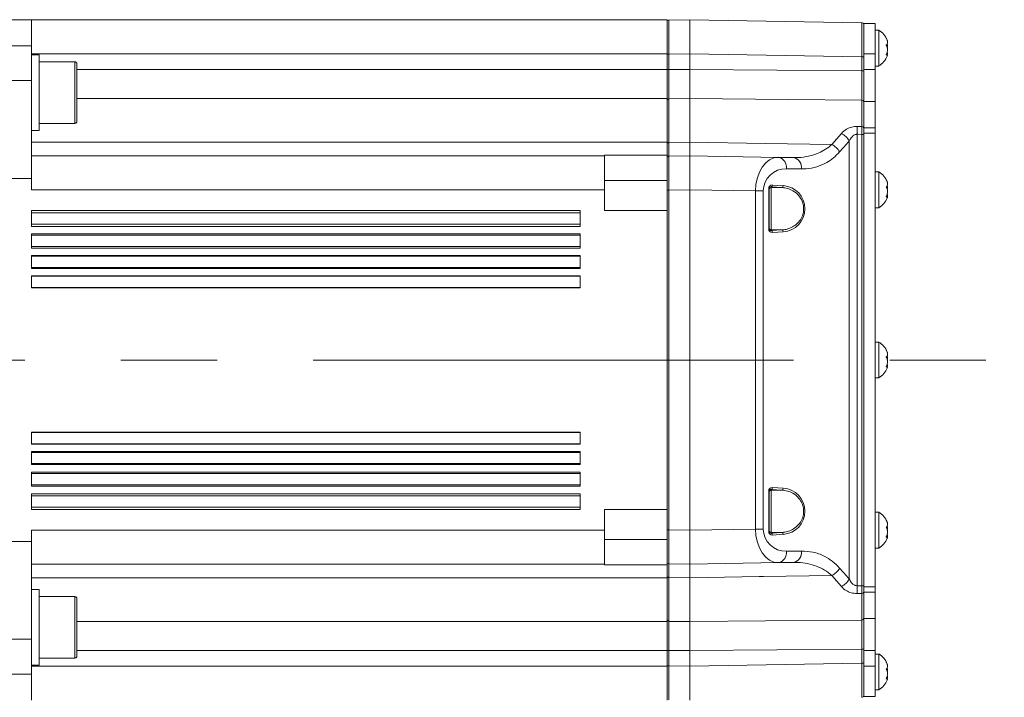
# Model space of a CAD drawing. Header units: millimetres. Extents: x 0 to 8410, y 0 to 5940.
# Tile 124 of 179: x 5531 to 5791, y 3089 to 3268. Entities that reach past the tile are written whole.
import ezdxf

# ---------------------------------------------------------------- set-up
doc = ezdxf.new("R2010")
doc.units = ezdxf.units.MM
doc.header["$LTSCALE"] = 10
doc.linetypes.add('CENTERX2', pattern=[20.32, 12.7, -2.54, 2.54, -2.54])

msp = doc.modelspace()

# ---------------------------------------------------------------- linework, layer by layer
at = {"color": 7, "linetype": 'Continuous', "lineweight": 0}
for p, q in [((5533.7, 3267.87), (5515.2, 3267.87)), ((5533.7, 3267.87), (5533.7, 3260.94)), ((5701.7, 3267.87), (5533.7, 3267.87)), ((5701.7, 3258.87), (5701.7, 3267.87)), ((5702.2, 3267.77), (5707.7, 3267.87)), ((5707.7, 3258.87), (5707.7, 3267.87)), ((5707.7, 3267.87), (5753.21, 3267.08)), ((5753.7, 3266.87), (5756.7, 3266.87)), ((5753.7, 3258.87), (5753.7, 3266.87)), ((5756.7, 3258.87), (5756.7, 3266.87)), ((5757.7, 3265.12), (5756.7, 3265.12)), ((5757.7, 3255.82), (5757.7, 3265.12)), ((5533.7, 3260.94), (5533.7, 3251.75)), ((5535.7, 3258.58), (5533.7, 3258.58)), ((5535.7, 3248.58), (5535.7, 3258.58)), ((5701.7, 3254.71), (5701.7, 3258.87)), ((5707.7, 3258.87), (5707.7, 3254.71)), ((5753.7, 3254.71), (5753.7, 3258.87)), ((5756.7, 3254.71), (5756.7, 3258.87)), ((5759.88, 3258.59), (5759.65, 3258.59)), ((5545.2, 3256.72), (5535.7, 3256.72)), ((5545.7, 3256.22), (5545.7, 3246.95)), ((5757.7, 3255.62), (5757.7, 3255.82)), ((5701.7, 3247.02), (5701.7, 3254.71)), ((5753.7, 3246.26), (5753.7, 3254.71)), ((5756.7, 3255.62), (5757.7, 3255.62)), ((5756.7, 3246.26), (5756.7, 3254.71)), ((5533.7, 3251.75), (5533.7, 3225.87)), ((5535.7, 3238.58), (5535.7, 3248.58)), ((5545.7, 3246.95), (5545.7, 3240.95)), ((5701.7, 3235.47), (5701.7, 3247.02)), ((5707.7, 3247.03), (5707.7, 3235.47)), ((5753.7, 3239.25), (5753.7, 3246.26)), ((5756.7, 3239.25), (5756.7, 3246.26)), ((5535.7, 3240.45), (5545.2, 3240.45)), ((5533.7, 3238.58), (5535.7, 3238.58)), ((5753.7, 3237.87), (5753.7, 3239.25)), ((5753.7, 3117.87), (5753.7, 3237.87)), ((5756.7, 3237.87), (5756.7, 3239.25)), ((5756.7, 3117.87), (5756.7, 3237.87)), ((5701.7, 3232.04), (5701.7, 3235.47)), ((5685.2, 3231.87), (5533.7, 3231.87)), ((5685.2, 3232.04), (5701.7, 3232.04)), ((5685.2, 3231.87), (5685.2, 3232.04)), ((5685.2, 3222.87), (5685.2, 3231.87)), ((5701.7, 3231.28), (5701.7, 3232.04)), ((5701.7, 3231.28), (5701.7, 3231.69)), ((5701.7, 3222.78), (5701.7, 3231.28)), ((5702.2, 3231.77), (5707.7, 3231.87)), ((5707.7, 3222.87), (5707.7, 3231.87)), ((5707.7, 3231.87), (5731.17, 3231.46)), ((5731.17, 3231.46), (5735.15, 3231.39)), ((5757.7, 3227.62), (5756.7, 3227.62)), ((5757.7, 3218.32), (5757.7, 3227.62)), ((5533.7, 3225.87), (5515.2, 3225.87)), ((5533.7, 3225.87), (5533.7, 3222.87)), ((5685.2, 3217.37), (5685.2, 3222.87)), ((5701.7, 3217.37), (5701.7, 3222.78)), ((5707.7, 3222.87), (5707.7, 3132.87)), ((5728.7, 3223.23), (5728.7, 3212.51)), ((5732.07, 3223.48), (5729.2, 3223.66)), ((5759.88, 3221.09), (5759.65, 3221.09)), ((5678.7, 3217.37), (5533.7, 3217.37)), ((5533.7, 3217.37), (5533.7, 3213.22)), ((5678.7, 3217.37), (5678.7, 3213.22)), ((5701.7, 3217.37), (5685.2, 3217.37)), ((5701.7, 3138.37), (5701.7, 3217.37)), ((5756.7, 3218.12), (5757.7, 3218.12)), ((5757.7, 3218.12), (5757.7, 3218.32)), ((5678.7, 3213.22), (5533.7, 3213.22)), ((5678.7, 3211.22), (5533.7, 3211.22)), ((5533.7, 3211.22), (5533.7, 3207.49)), ((5678.7, 3211.22), (5678.7, 3207.49)), ((5678.7, 3207.49), (5533.7, 3207.49)), ((5678.7, 3205.49), (5533.7, 3205.49)), ((5533.7, 3205.49), (5533.7, 3202.09)), ((5678.7, 3205.49), (5678.7, 3202.09)), ((5678.7, 3202.09), (5533.7, 3202.09)), ((5678.7, 3200.09), (5533.7, 3200.09)), ((5533.7, 3200.09), (5533.7, 3196.93)), ((5678.7, 3200.09), (5678.7, 3196.93)), ((5678.7, 3196.93), (5533.7, 3196.93)), ((5757.7, 3182.62), (5756.7, 3182.62)), ((5757.7, 3173.32), (5757.7, 3182.62)), ((5759.88, 3176.09), (5759.65, 3176.09)), ((5756.7, 3173.12), (5757.7, 3173.12)), ((5757.7, 3173.12), (5757.7, 3173.32)), ((5533.7, 3158.81), (5533.7, 3155.65)), ((5678.7, 3158.81), (5533.7, 3158.81)), ((5678.7, 3158.81), (5678.7, 3155.65)), ((5678.7, 3155.65), (5533.7, 3155.65)), ((5533.7, 3153.65), (5533.7, 3150.25)), ((5678.7, 3153.65), (5533.7, 3153.65)), ((5678.7, 3153.65), (5678.7, 3150.25)), ((5678.7, 3150.25), (5533.7, 3150.25)), ((5533.7, 3148.25), (5533.7, 3144.52)), ((5678.7, 3148.25), (5533.7, 3148.25)), ((5678.7, 3148.25), (5678.7, 3144.52)), ((5678.7, 3144.52), (5533.7, 3144.52)), ((5533.7, 3142.52), (5533.7, 3138.37)), ((5678.7, 3142.52), (5533.7, 3142.52)), ((5678.7, 3142.52), (5678.7, 3138.37)), ((5728.7, 3143.23), (5728.7, 3132.51)), ((5678.7, 3138.37), (5533.7, 3138.37)), ((5685.2, 3138.37), (5701.7, 3138.37)), ((5685.2, 3132.87), (5685.2, 3138.37)), ((5701.7, 3132.97), (5701.7, 3138.37)), ((5757.7, 3137.62), (5756.7, 3137.62)), ((5757.7, 3128.32), (5757.7, 3137.62)), ((5533.7, 3132.87), (5533.7, 3129.87)), ((5685.2, 3132.87), (5685.2, 3123.87)), ((5701.7, 3124.47), (5701.7, 3132.97)), ((5707.7, 3123.87), (5707.7, 3132.87)), ((5759.88, 3131.09), (5759.65, 3131.09)), ((5533.7, 3129.87), (5515.2, 3129.87)), ((5533.7, 3129.87), (5533.7, 3104)), ((5757.7, 3128.12), (5757.7, 3128.32)), ((5756.7, 3128.12), (5757.7, 3128.12)), ((5685.2, 3123.87), (5533.7, 3123.87)), ((5685.2, 3123.7), (5685.2, 3123.87)), ((5701.7, 3123.7), (5685.2, 3123.7)), ((5701.7, 3123.7), (5701.7, 3124.47)), ((5701.7, 3120.27), (5701.7, 3123.7)), ((5707.7, 3123.87), (5702.2, 3123.97)), ((5731.17, 3124.28), (5707.7, 3123.87)), ((5735.15, 3124.35), (5731.17, 3124.28)), ((5701.7, 3108.72), (5701.7, 3120.27)), ((5707.7, 3120.27), (5707.7, 3108.72)), ((5535.7, 3117.16), (5533.7, 3117.16)), ((5535.7, 3097.16), (5535.7, 3117.16)), ((5545.2, 3115.3), (5535.7, 3115.3)), ((5753.7, 3116.49), (5753.7, 3117.87)), ((5753.7, 3109.49), (5753.7, 3116.49)), ((5756.7, 3116.49), (5756.7, 3117.87)), ((5756.7, 3109.49), (5756.7, 3116.49)), ((5545.7, 3114.8), (5545.7, 3099.53)), ((5701.7, 3101.03), (5701.7, 3108.72)), ((5753.7, 3101.03), (5753.7, 3109.49)), ((5756.7, 3101.03), (5756.7, 3109.49)), ((5533.7, 3104), (5533.7, 3094.8)), ((5701.7, 3096.87), (5701.7, 3101.03)), ((5707.7, 3101.03), (5707.7, 3096.87)), ((5753.7, 3096.87), (5753.7, 3101.03)), ((5756.7, 3096.87), (5756.7, 3101.03)), ((5757.7, 3100.12), (5756.7, 3100.12)), ((5757.7, 3090.82), (5757.7, 3100.12)), ((5533.7, 3097.16), (5535.7, 3097.16)), ((5535.7, 3099.03), (5545.2, 3099.03)), ((5533.7, 3094.8), (5533.7, 3087.87)), ((5701.7, 3087.87), (5701.7, 3096.87)), ((5707.7, 3096.87), (5707.7, 3087.87)), ((5753.7, 3088.87), (5753.7, 3096.87)), ((5756.7, 3088.87), (5756.7, 3096.87)), ((5759.88, 3093.59), (5759.65, 3093.59)), ((5756.7, 3090.62), (5757.7, 3090.62)), ((5757.7, 3090.62), (5757.7, 3090.82)), ((5753.7, 3088.87), (5756.7, 3088.87))]:
    msp.add_line(p, q, dxfattribs=at)
at = {"color": 8, "linetype": 'Continuous', "lineweight": 0}
for p, q in [((5533.7, 3260.94), (5515.2, 3260.94)), ((5701.7, 3258.87), (5533.7, 3258.87)), ((5701.7, 3258.78), (5702.2, 3258.78)), ((5707.7, 3258.87), (5702.2, 3258.78)), ((5702.2, 3258.78), (5702.2, 3254.66)), ((5753.21, 3258.08), (5707.7, 3258.87)), ((5753.7, 3258.87), (5756.7, 3258.87)), ((5545.2, 3246.84), (5545.2, 3256.72)), ((5753.21, 3254.33), (5753.21, 3258.08)), ((5753.7, 3258.08), (5753.21, 3258.08)), ((5545.7, 3254.71), (5701.7, 3254.71)), ((5701.7, 3254.66), (5702.2, 3254.66)), ((5753.7, 3254.33), (5753.21, 3254.33)), ((5753.7, 3254.71), (5756.7, 3254.71)), ((5533.7, 3251.75), (5515.2, 3251.75)), ((5545.2, 3240.45), (5545.2, 3246.84)), ((5701.7, 3247.02), (5545.7, 3247.02)), ((5707.7, 3247.03), (5702.2, 3246.98)), ((5702.2, 3246.98), (5702.2, 3235.38)), ((5753.21, 3239.63), (5753.21, 3246.63)), ((5753.7, 3246.26), (5756.7, 3246.26)), ((5745.25, 3234.84), (5747.78, 3237.8)), ((5751.92, 3239.64), (5753.21, 3239.63)), ((5753.7, 3239.25), (5756.7, 3239.25)), ((5753.7, 3237.87), (5756.7, 3237.87)), ((5533.7, 3235.47), (5701.7, 3235.47)), ((5702.2, 3235.38), (5707.7, 3235.47)), ((5749.85, 3119.96), (5749.85, 3235.78)), ((5751.92, 3237.56), (5751.92, 3118.18)), ((5753.7, 3237.55), (5753.21, 3237.55)), ((5753.21, 3118.19), (5753.21, 3237.55)), ((5737.22, 3228.39), (5733.24, 3228.46)), ((5701.7, 3225.37), (5685.2, 3225.37)), ((5685.2, 3222.87), (5533.7, 3222.87)), ((5702.2, 3222.78), (5701.7, 3222.78)), ((5707.7, 3222.87), (5702.2, 3222.78)), ((5702.2, 3222.78), (5702.2, 3132.97)), ((5725.07, 3222.57), (5707.7, 3222.87)), ((5725.07, 3133.17), (5725.07, 3222.57)), ((5725.07, 3222.57), (5727.13, 3222.57)), ((5727.13, 3222.57), (5727.13, 3133.17)), ((5728.56, 3212.51), (5728.56, 3223.23)), ((5728.7, 3223.23), (5728.56, 3223.23)), ((5729.2, 3223.66), (5729.2, 3223.43)), ((5729.2, 3223.43), (5732.07, 3223.48)), ((5729.2, 3223.43), (5729.2, 3212.32)), ((5729.54, 3224.15), (5732.41, 3223.97)), ((5678.7, 3216.79), (5533.7, 3216.79)), ((5678.7, 3213.8), (5533.7, 3213.8)), ((5728.7, 3212.51), (5728.56, 3212.51)), ((5729.2, 3212.32), (5729.2, 3212.09)), ((5729.2, 3212.32), (5732.07, 3212.27)), ((5729.2, 3212.09), (5732.07, 3212.27)), ((5732.41, 3211.77), (5729.54, 3211.59)), ((5678.7, 3210.85), (5533.7, 3210.85)), ((5678.7, 3207.86), (5533.7, 3207.86)), ((5678.7, 3205.29), (5533.7, 3205.29)), ((5678.7, 3202.3), (5533.7, 3202.3)), ((5678.7, 3200), (5533.7, 3200)), ((5678.7, 3197.01), (5533.7, 3197.01)), ((5678.7, 3158.73), (5533.7, 3158.73)), ((5678.7, 3155.74), (5533.7, 3155.74)), ((5678.7, 3153.44), (5533.7, 3153.44)), ((5678.7, 3150.46), (5533.7, 3150.46)), ((5678.7, 3147.88), (5533.7, 3147.88)), ((5678.7, 3144.89), (5533.7, 3144.89)), ((5729.54, 3144.15), (5732.41, 3143.97)), ((5678.7, 3141.94), (5533.7, 3141.94)), ((5728.56, 3132.51), (5728.56, 3143.23)), ((5728.7, 3143.23), (5728.56, 3143.23)), ((5729.2, 3143.66), (5729.2, 3143.43)), ((5732.07, 3143.48), (5729.2, 3143.66)), ((5729.2, 3143.43), (5732.07, 3143.48)), ((5729.2, 3143.43), (5729.2, 3132.32)), ((5678.7, 3138.95), (5533.7, 3138.95)), ((5685.2, 3132.87), (5533.7, 3132.87)), ((5702.2, 3132.97), (5701.7, 3132.97)), ((5702.2, 3132.97), (5707.7, 3132.87)), ((5707.7, 3132.87), (5725.07, 3133.17)), ((5725.07, 3133.17), (5727.13, 3133.17)), ((5728.7, 3132.51), (5728.56, 3132.51)), ((5729.2, 3132.32), (5729.2, 3132.09)), ((5729.2, 3132.32), (5732.07, 3132.27)), ((5729.2, 3132.09), (5732.07, 3132.27)), ((5732.41, 3131.77), (5729.54, 3131.59)), ((5685.2, 3130.37), (5701.7, 3130.37)), ((5733.24, 3127.28), (5737.22, 3127.35)), ((5747.78, 3117.95), (5745.25, 3120.9)), ((5701.7, 3120.27), (5533.7, 3120.27)), ((5707.7, 3120.27), (5702.2, 3120.36)), ((5702.2, 3120.36), (5702.2, 3108.76)), ((5753.7, 3118.19), (5753.21, 3118.19)), ((5545.2, 3099.03), (5545.2, 3115.3)), ((5753.21, 3116.11), (5751.92, 3116.1)), ((5753.21, 3109.11), (5753.21, 3116.11)), ((5753.7, 3117.87), (5756.7, 3117.87)), ((5753.7, 3116.49), (5756.7, 3116.49)), ((5545.7, 3108.72), (5701.7, 3108.72)), ((5702.2, 3108.76), (5707.7, 3108.72)), ((5753.7, 3109.49), (5756.7, 3109.49)), ((5533.7, 3104), (5515.2, 3104)), ((5701.7, 3101.03), (5545.7, 3101.03)), ((5702.2, 3101.08), (5701.7, 3101.08)), ((5702.2, 3101.08), (5702.2, 3096.97)), ((5753.7, 3101.41), (5753.21, 3101.41)), ((5753.21, 3097.66), (5753.21, 3101.41)), ((5753.7, 3101.03), (5756.7, 3101.03)), ((5707.7, 3096.87), (5753.21, 3097.66)), ((5753.7, 3097.66), (5753.21, 3097.66)), ((5533.7, 3094.8), (5515.2, 3094.8)), ((5701.7, 3096.87), (5533.7, 3096.87)), ((5702.2, 3096.97), (5701.7, 3096.97)), ((5702.2, 3096.97), (5707.7, 3096.87)), ((5753.7, 3096.87), (5756.7, 3096.87))]:
    msp.add_line(p, q, dxfattribs=at)
at = {"color": 7, "linetype": 'CENTERX2', "lineweight": 0}
msp.add_line((4998.55, 3177.87), (5790.84, 3177.87), dxfattribs=at)
at = {"color": 8, "linetype": 'Continuous', "lineweight": 0, "flags": 128}
for points in [[(5702.2, 3254.66), (5704.66, 3254.68), (5707.7, 3254.71)], [(5707.7, 3254.71), (5730.75, 3254.52), (5753.21, 3254.33)], [(5753.21, 3246.63), (5733.71, 3246.8), (5707.7, 3247.03)], [(5701.7, 3235.06), (5701.71, 3235.12), (5701.74, 3235.18), (5701.79, 3235.23), (5701.85, 3235.28), (5701.92, 3235.32), (5702.01, 3235.35), (5702.1, 3235.37), (5702.2, 3235.38)], [(5707.7, 3235.47), (5727.7, 3235.13), (5745.25, 3234.84)], [(5753.21, 3237.55), (5752.2, 3237.56), (5751.92, 3237.56)], [(5702.2, 3120.36), (5702.1, 3120.37), (5702.01, 3120.39), (5701.92, 3120.42), (5701.85, 3120.46), (5701.79, 3120.51), (5701.74, 3120.56), (5701.71, 3120.62), (5701.7, 3120.68)], [(5745.25, 3120.9), (5727.15, 3120.6), (5726.03, 3120.58), (5707.7, 3120.27)], [(5751.92, 3118.18), (5752.2, 3118.18), (5753.21, 3118.19)], [(5707.7, 3108.72), (5727.7, 3108.89), (5753.21, 3109.11)], [(5707.7, 3101.03), (5704.66, 3101.06), (5702.2, 3101.08)], [(5753.21, 3101.41), (5730.75, 3101.22), (5707.7, 3101.03)]]:
    msp.add_lwpolyline(points, dxfattribs=at)
at = {"color": 7, "linetype": 'Continuous', "lineweight": 0}
for centre, radius, start, end in [((5702.2, 3267.28), 0.5, 91, 180), ((5753.2, 3266.58), 0.5, 0, 89), ((5754.41, 3260.11), 6, 23.6251, 56.6998), ((5545.2, 3256.22), 0.5, 0, 90), ((5754.41, 3260.64), 6, 303.3002, 336.4624), ((5545.2, 3240.95), 0.5, 270, 0), ((5702.2, 3231.28), 0.5, 91, 180), ((5754.41, 3222.61), 6, 23.6251, 56.6998), ((5754.41, 3223.14), 6, 303.3002, 336.4624), ((5754.41, 3177.61), 6, 23.6251, 56.6998), ((5754.41, 3178.14), 6, 303.3002, 336.4624), ((5754.41, 3132.61), 6, 23.6251, 56.6998), ((5754.41, 3133.14), 6, 303.3002, 336.4624), ((5702.2, 3124.47), 0.5, 180, 269), ((5545.2, 3114.8), 0.5, 0, 90), ((5754.41, 3095.11), 6, 23.6251, 56.6998), ((5545.2, 3099.53), 0.5, 270, 0), ((5754.41, 3095.64), 6, 303.3002, 336.4624), ((5753.2, 3089.17), 0.5, 271, 0)]:
    msp.add_arc(centre, radius, start, end, dxfattribs=at)
at = {"color": 8, "linetype": 'Continuous', "lineweight": 0}
for centre, radius, start, end in [((5702.15, 3246.53), 0.452, 84.3456, 171.717), ((5753.26, 3246.18), 0.452, 8.189, 95.5933), ((5745.43, 3233.31), 5.06, 29.2305, 62.3448), ((5620.73, 3238.6), 131.19, 359.5466, 0.4534), ((5753.27, 3239.19), 0.442, 11.9924, 97.6767), ((5742.87, 3230.19), 5.23, 31.6096, 62.8903), ((5730.6, 3228.86), 2.67, 351.478, 77.7148), ((5734.58, 3228.79), 2.67, 351.4795, 77.7133), ((5729.2, 3222.93), 0.499, 90.9084, 179.9129), ((5729.07, 3224.11), 0.477, 285.8435, 4.7866), ((5731.94, 3223.93), 0.477, 285.8399, 4.7948), ((5729.2, 3212.82), 0.499, 180.0899, 269.0887), ((5729.07, 3211.63), 0.477, 355.2134, 74.1565), ((5731.94, 3211.81), 0.477, 355.2139, 74.145), ((5729.07, 3144.11), 0.477, 285.8436, 4.7896), ((5731.94, 3143.93), 0.477, 285.8512, 4.7899), ((5729.2, 3142.93), 0.499, 90.9044, 179.9135), ((5729.2, 3132.82), 0.499, 180.09, 269.0921), ((5729.07, 3131.63), 0.477, 355.2104, 74.1564), ((5731.94, 3131.81), 0.477, 355.2132, 74.149), ((5730.6, 3126.89), 2.67, 282.2858, 8.5214), ((5734.58, 3126.95), 2.67, 282.2861, 8.5211), ((5742.87, 3125.55), 5.23, 297.1092, 328.3917), ((5745.43, 3122.43), 5.07, 297.6565, 330.7673), ((5620.73, 3117.14), 131.19, 359.5466, 0.4534), ((5753.27, 3116.55), 0.442, 262.3176, 348.0087), ((5702.15, 3109.21), 0.451, 188.2766, 275.6565), ((5753.26, 3109.56), 0.452, 264.3946, 351.8188)]:
    msp.add_arc(centre, radius, start, end, dxfattribs=at)
for centre, major_axis, ratio, start_param, end_param in [((5702.2, 3258.77), (-0.01, 9), 0.000969, 0.000016, 1.570508), ((5753.2, 3258.08), (0.01, 9), 0.000969, 4.712678, 6.283169), ((5812.34, 3177.87), (85.21, 0), 0.999848, 2.394189, 2.438982), ((5702.2, 3222.77), (-0.01, 9), 0.000969, 0.000016, 1.570508), ((5731.12, 3222.46), (-0.04, 9), 0.672728, 6.268629, 7.839121), ((5733.24, 3222.46), (5.64, -2.4), 0.975196, 1.963572, 3.534063), ((5729.56, 3223.15), (-0.707, 0.766), 0.923077, 5.51524, 7.068583), ((5732.03, 3217.87), (6.12, 0), 0.999848, 4.774934, 7.791437), ((5729.56, 3212.59), (0.707, 0.766), 0.923077, 2.356194, 3.909538), ((5729.56, 3143.15), (-0.707, 0.766), 0.923077, 5.51524, 7.068583), ((5732.03, 3137.87), (6.12, 0), 0.999848, 4.774934, 7.791437), ((5702.2, 3132.97), (0.01, 9), 0.000969, 1.571085, 3.141577), ((5731.12, 3133.28), (0.04, 9), 0.672728, 1.585657, 3.156149), ((5733.24, 3133.28), (5.64, 2.4), 0.975196, 2.749122, 4.319614), ((5729.56, 3132.59), (0.707, 0.766), 0.923077, 2.356194, 3.909538), ((5812.34, 3177.87), (85.21, 0), 0.999848, 3.844203, 3.888996), ((5753.2, 3097.67), (-0.01, 9), 0.000969, 3.141609, 4.7121), ((5702.2, 3096.97), (0.01, 9), 0.000969, 1.571085, 3.141577)]:
    msp.add_ellipse(centre, major_axis=major_axis, ratio=ratio, start_param=start_param, end_param=end_param, dxfattribs=at)
at = {"color": 7, "linetype": 'Continuous', "lineweight": 0}
for centre, major_axis, start_param, end_param in [((5729.2, 3223.15), (-0.357, 0.411), 5.505384, 7.058727), ((5729.2, 3212.59), (0.357, 0.411), 2.366051, 3.919394), ((5729.2, 3143.15), (-0.357, 0.411), 5.505384, 7.058727), ((5729.2, 3132.59), (0.357, 0.411), 2.366051, 3.919394)]:
    msp.add_ellipse(centre, major_axis=major_axis, ratio=0.852477, start_param=start_param, end_param=end_param, dxfattribs=at)
for points, knots in [([(5759.91, 3262.19), (5759.94, 3262.2), (5760.01, 3262.24), (5759.92, 3262.5), (5759.76, 3262.8), (5759.63, 3262.99), (5759.6, 3263.05)], [0, 0, 0, 0, 0.243886, 0.564073, 0.879608, 1, 1, 1, 1]), ([(5759.6, 3263.05), (5759.7, 3262.83), (5759.91, 3262.39), (5760.01, 3261.81), (5759.93, 3261.41), (5759.76, 3261.23), (5759.63, 3261.17), (5759.6, 3261.16)], [0, 0, 0, 0, 0.246915, 0.497754, 0.710437, 0.920035, 1, 1, 1, 1]), ([(5759.6, 3261.16), (5759.7, 3260.99), (5759.91, 3260.65), (5760.01, 3259.96), (5759.93, 3259.28), (5759.76, 3258.8), (5759.63, 3258.55), (5759.6, 3258.48)], [0, 0, 0, 0, 0.24692, 0.497757, 0.710431, 0.92004, 1, 1, 1, 1]), ([(5759.91, 3260.37), (5759.94, 3260.52), (5760.01, 3260.85), (5759.95, 3261.23), (5759.91, 3261.44)], [0, 0, 0, 0, 0.438877, 1, 1, 1, 1]), ([(5759.6, 3258.48), (5759.7, 3258.53), (5759.91, 3258.63), (5760.01, 3258.54), (5759.94, 3258.33), (5759.91, 3258.24)], [0, 0, 0, 0, 0.352048, 0.709702, 1, 1, 1, 1]), ([(5759.91, 3258.55), (5759.94, 3258.69), (5760.01, 3258.99), (5759.95, 3259.19), (5759.91, 3259.3)], [0, 0, 0, 0, 0.43888, 1, 1, 1, 1]), ([(5707.7, 3247.03), (5707.7, 3247.49), (5707.7, 3248.72), (5707.7, 3251.34), (5707.7, 3253.59), (5707.7, 3254.71)], [0, 0, 0, 0, 0.230561, 0.615281, 1, 1, 1, 1]), ([(5753.7, 3254.33), (5753.7, 3253.62), (5753.7, 3251.73), (5753.7, 3248.77), (5753.7, 3247.08), (5753.7, 3246.24)], [0, 0, 0, 0, 0.233831, 0.616917, 1, 1, 1, 1]), ([(5753.7, 3239.28), (5753.7, 3239.03), (5753.7, 3238.55), (5753.7, 3237.91), (5753.7, 3237.59), (5753.7, 3237.55)], [0, 0, 0, 0, 0.499535, 0.940901, 1, 1, 1, 1]), ([(5701.7, 3232.22), (5701.7, 3232.61), (5701.7, 3233.31), (5701.7, 3234.53), (5701.7, 3235.06)], [0, 0, 0, 0, 0.569767, 1, 1, 1, 1]), ([(5707.7, 3231.87), (5707.7, 3231.91), (5707.7, 3232.02), (5707.7, 3233.1), (5707.7, 3234.68), (5707.7, 3235.47)], [0, 0, 0, 0, 0.230561, 0.615282, 1, 1, 1, 1]), ([(5759.91, 3224.69), (5759.94, 3224.7), (5760.01, 3224.74), (5759.92, 3225), (5759.76, 3225.3), (5759.63, 3225.49), (5759.6, 3225.55)], [0, 0, 0, 0, 0.243887, 0.564059, 0.879607, 1, 1, 1, 1]), ([(5759.6, 3225.55), (5759.7, 3225.33), (5759.91, 3224.89), (5760.01, 3224.31), (5759.93, 3223.91), (5759.76, 3223.73), (5759.63, 3223.67), (5759.6, 3223.66)], [0, 0, 0, 0, 0.246931, 0.497765, 0.710435, 0.920032, 1, 1, 1, 1]), ([(5759.6, 3223.66), (5759.7, 3223.49), (5759.91, 3223.15), (5760.01, 3222.46), (5759.93, 3221.78), (5759.76, 3221.3), (5759.63, 3221.05), (5759.6, 3220.98)], [0, 0, 0, 0, 0.24692, 0.497757, 0.710432, 0.920023, 1, 1, 1, 1]), ([(5759.91, 3222.87), (5759.94, 3223.02), (5760.01, 3223.35), (5759.95, 3223.73), (5759.91, 3223.94)], [0, 0, 0, 0, 0.438848, 1, 1, 1, 1]), ([(5759.6, 3220.98), (5759.7, 3221.03), (5759.91, 3221.13), (5760.01, 3221.04), (5759.94, 3220.83), (5759.91, 3220.74)], [0, 0, 0, 0, 0.35205, 0.709691, 1, 1, 1, 1]), ([(5759.91, 3221.05), (5759.94, 3221.19), (5760.01, 3221.49), (5759.95, 3221.69), (5759.91, 3221.8)], [0, 0, 0, 0, 0.43888, 1, 1, 1, 1]), ([(5759.91, 3179.69), (5759.94, 3179.7), (5760.01, 3179.74), (5759.92, 3180), (5759.76, 3180.3), (5759.63, 3180.49), (5759.6, 3180.55)], [0, 0, 0, 0, 0.243887, 0.564061, 0.879604, 1, 1, 1, 1]), ([(5759.6, 3180.55), (5759.7, 3180.33), (5759.91, 3179.89), (5760.01, 3179.31), (5759.93, 3178.91), (5759.76, 3178.73), (5759.63, 3178.67), (5759.6, 3178.66)], [0, 0, 0, 0, 0.246923, 0.497759, 0.710435, 0.920034, 1, 1, 1, 1]), ([(5759.6, 3178.66), (5759.7, 3178.49), (5759.91, 3178.15), (5760.01, 3177.46), (5759.93, 3176.78), (5759.76, 3176.3), (5759.63, 3176.05), (5759.6, 3175.98)], [0, 0, 0, 0, 0.246921, 0.497756, 0.710431, 0.920031, 1, 1, 1, 1]), ([(5759.91, 3177.87), (5759.94, 3178.02), (5760.01, 3178.35), (5759.95, 3178.73), (5759.91, 3178.94)], [0, 0, 0, 0, 0.43886, 1, 1, 1, 1]), ([(5759.6, 3175.98), (5759.7, 3176.03), (5759.91, 3176.13), (5760.01, 3176.04), (5759.94, 3175.83), (5759.91, 3175.74)], [0, 0, 0, 0, 0.352054, 0.709698, 1, 1, 1, 1]), ([(5759.91, 3176.05), (5759.94, 3176.19), (5760.01, 3176.49), (5759.95, 3176.69), (5759.91, 3176.8)], [0, 0, 0, 0, 0.43888, 1, 1, 1, 1]), ([(5759.91, 3134.69), (5759.94, 3134.7), (5760.01, 3134.74), (5759.92, 3135), (5759.76, 3135.3), (5759.63, 3135.49), (5759.6, 3135.55)], [0, 0, 0, 0, 0.243884, 0.56406, 0.879598, 1, 1, 1, 1]), ([(5759.6, 3135.55), (5759.7, 3135.33), (5759.91, 3134.89), (5760.01, 3134.31), (5759.93, 3133.91), (5759.76, 3133.73), (5759.63, 3133.67), (5759.6, 3133.66)], [0, 0, 0, 0, 0.246922, 0.497765, 0.71044, 0.920034, 1, 1, 1, 1]), ([(5759.6, 3133.66), (5759.7, 3133.49), (5759.91, 3133.15), (5760.01, 3132.46), (5759.93, 3131.78), (5759.76, 3131.3), (5759.63, 3131.05), (5759.6, 3130.98)], [0, 0, 0, 0, 0.246918, 0.497752, 0.710434, 0.920024, 1, 1, 1, 1]), ([(5759.91, 3132.87), (5759.94, 3133.02), (5760.01, 3133.35), (5759.95, 3133.73), (5759.91, 3133.94)], [0, 0, 0, 0, 0.438862, 1, 1, 1, 1]), ([(5759.6, 3130.98), (5759.7, 3131.03), (5759.91, 3131.13), (5760.01, 3131.04), (5759.94, 3130.83), (5759.91, 3130.74)], [0, 0, 0, 0, 0.35205, 0.709695, 1, 1, 1, 1]), ([(5759.91, 3131.05), (5759.94, 3131.19), (5760.01, 3131.49), (5759.95, 3131.69), (5759.91, 3131.8)], [0, 0, 0, 0, 0.438868, 1, 1, 1, 1]), ([(5701.7, 3124.05), (5701.7, 3124.12), (5701.7, 3124.47), (5701.7, 3124.47), (5701.7, 3124.47)], [0, 0, 0, 0, 0.209159, 1, 1, 1, 1]), ([(5701.7, 3120.68), (5701.7, 3121.57), (5701.7, 3122.83), (5701.7, 3123.36), (5701.7, 3123.53)], [0, 0, 0, 0, 0.699288, 1, 1, 1, 1]), ([(5707.7, 3120.27), (5707.7, 3120.76), (5707.7, 3122.06), (5707.7, 3123.53), (5707.7, 3123.76), (5707.7, 3123.87)], [0, 0, 0, 0, 0.230559, 0.61528, 1, 1, 1, 1]), ([(5753.7, 3118.19), (5753.7, 3117.87), (5753.7, 3117.27), (5753.7, 3116.72), (5753.7, 3116.49), (5753.7, 3116.46)], [0, 0, 0, 0, 0.499522, 0.940885, 1, 1, 1, 1]), ([(5707.7, 3101.03), (5707.7, 3101.7), (5707.7, 3103.49), (5707.7, 3106.3), (5707.7, 3107.91), (5707.7, 3108.72)], [0, 0, 0, 0, 0.230561, 0.615281, 1, 1, 1, 1]), ([(5753.7, 3109.5), (5753.7, 3109.01), (5753.7, 3107.71), (5753.7, 3104.94), (5753.7, 3102.59), (5753.7, 3101.41)], [0, 0, 0, 0, 0.233831, 0.616915, 1, 1, 1, 1]), ([(5759.91, 3097.19), (5759.94, 3097.2), (5760.01, 3097.24), (5759.92, 3097.5), (5759.76, 3097.8), (5759.63, 3097.99), (5759.6, 3098.05)], [0, 0, 0, 0, 0.243884, 0.564061, 0.8796, 1, 1, 1, 1]), ([(5759.6, 3098.05), (5759.7, 3097.83), (5759.91, 3097.39), (5760.01, 3096.81), (5759.93, 3096.41), (5759.76, 3096.23), (5759.63, 3096.17), (5759.6, 3096.16)], [0, 0, 0, 0, 0.24693, 0.497767, 0.710441, 0.920034, 1, 1, 1, 1]), ([(5759.6, 3096.16), (5759.7, 3095.99), (5759.91, 3095.65), (5760.01, 3094.96), (5759.93, 3094.28), (5759.76, 3093.8), (5759.63, 3093.55), (5759.6, 3093.48)], [0, 0, 0, 0, 0.246918, 0.497762, 0.710434, 0.920032, 1, 1, 1, 1]), ([(5759.91, 3095.37), (5759.94, 3095.52), (5760.01, 3095.85), (5759.95, 3096.23), (5759.91, 3096.44)], [0, 0, 0, 0, 0.438864, 1, 1, 1, 1]), ([(5759.6, 3093.48), (5759.7, 3093.53), (5759.91, 3093.63), (5760.01, 3093.54), (5759.94, 3093.33), (5759.91, 3093.24)], [0, 0, 0, 0, 0.352047, 0.709698, 1, 1, 1, 1]), ([(5759.91, 3093.55), (5759.94, 3093.69), (5760.01, 3093.99), (5759.95, 3094.19), (5759.91, 3094.3)], [0, 0, 0, 0, 0.43888, 1, 1, 1, 1])]:
    msp.add_open_spline(points, degree=3, knots=knots, dxfattribs=at)
at = {"color": 8, "linetype": 'Continuous', "lineweight": 0}
for points, knots in [([(5702.2, 3254.66), (5702.19, 3253.99), (5702.19, 3252.2), (5702.19, 3249.97), (5702.19, 3248.13), (5702.19, 3247.37), (5702.2, 3246.98)], [0, 0, 0, 0, 0.2306406, 0.6146385, 0.8039736, 1, 1, 1, 1]), ([(5753.21, 3246.63), (5753.21, 3247.43), (5753.21, 3249.03), (5753.21, 3251.52), (5753.21, 3253.3), (5753.21, 3253.98), (5753.21, 3254.33)], [0, 0, 0, 0, 0.382962, 0.765933, 0.88014, 1, 1, 1, 1]), ([(5751.92, 3239.64), (5751.45, 3239.61), (5750.44, 3239.53), (5748.94, 3238.9), (5748.19, 3238.19), (5747.78, 3237.8)], [0, 0, 0, 0, 0.2770126, 0.5988116, 1, 1, 1, 1]), ([(5753.21, 3237.55), (5753.21, 3237.6), (5753.21, 3237.98), (5753.21, 3238.75), (5753.21, 3239.32), (5753.21, 3239.63)], [0, 0, 0, 0, 0.059125, 0.500482, 1, 1, 1, 1]), ([(5702.2, 3235.38), (5702.19, 3234.89), (5702.19, 3233.58), (5702.19, 3232.45), (5702.19, 3231.86), (5702.19, 3231.8), (5702.2, 3231.77)], [0, 0, 0, 0, 0.230639, 0.614635, 0.80397, 1, 1, 1, 1]), ([(5749.85, 3235.78), (5750.04, 3236.15), (5750.38, 3236.78), (5751.07, 3237.37), (5751.6, 3237.55), (5751.84, 3237.56), (5751.92, 3237.56)], [0, 0, 0, 0, 0.450039, 0.761601, 0.920428, 1, 1, 1, 1]), ([(5735.15, 3231.39), (5735.56, 3231.39), (5736.88, 3231.4), (5739.14, 3231.71), (5741.56, 3232.49), (5743.62, 3233.53), (5744.7, 3234.4), (5745.25, 3234.84)], [0, 0, 0, 0, 0.11492, 0.37427, 0.638788, 0.817639, 1, 1, 1, 1]), ([(5747.32, 3232.93), (5746.79, 3232.37), (5745.73, 3231.24), (5743.68, 3229.88), (5741.24, 3228.84), (5738.98, 3228.41), (5737.63, 3228.4), (5737.22, 3228.39)], [0, 0, 0, 0, 0.1818488, 0.3684554, 0.6241325, 0.887101, 1, 1, 1, 1]), ([(5732.07, 3212.27), (5732.31, 3212.29), (5733.02, 3212.35), (5734.18, 3212.69), (5735.53, 3213.41), (5736.7, 3214.52), (5737.49, 3215.89), (5737.84, 3217.33), (5737.79, 3218.7), (5737.38, 3220.09), (5736.46, 3221.54), (5735.1, 3222.63), (5733.55, 3223.3), (5732.57, 3223.41), (5732.07, 3223.48)], [0, 0, 0, 0, 0.047705, 0.137275, 0.229717, 0.328246, 0.409625, 0.474729, 0.540043, 0.601384, 0.68704, 0.808456, 0.902607, 1, 1, 1, 1]), ([(5732.07, 3132.27), (5732.31, 3132.29), (5733.02, 3132.35), (5734.18, 3132.69), (5735.53, 3133.41), (5736.7, 3134.52), (5737.49, 3135.89), (5737.84, 3137.33), (5737.79, 3138.7), (5737.38, 3140.09), (5736.46, 3141.54), (5735.1, 3142.63), (5733.55, 3143.3), (5732.57, 3143.41), (5732.07, 3143.48)], [0, 0, 0, 0, 0.047705, 0.137275, 0.229717, 0.328246, 0.409624, 0.47473, 0.540044, 0.601384, 0.68704, 0.808456, 0.902607, 1, 1, 1, 1]), ([(5737.22, 3127.35), (5738.23, 3127.3), (5740.28, 3127.2), (5743.02, 3126.21), (5745.42, 3124.78), (5746.68, 3123.48), (5747.32, 3122.82)], [0, 0, 0, 0, 0.279878, 0.568166, 0.780858, 1, 1, 1, 1]), ([(5702.2, 3123.97), (5702.19, 3123.93), (5702.19, 3123.82), (5702.19, 3122.91), (5702.19, 3121.62), (5702.19, 3120.79), (5702.2, 3120.36)], [0, 0, 0, 0, 0.230638, 0.614635, 0.803968, 1, 1, 1, 1]), ([(5745.25, 3120.9), (5744.62, 3121.4), (5743.35, 3122.41), (5741.16, 3123.41), (5738.82, 3124.08), (5736.79, 3124.34), (5735.56, 3124.35), (5735.15, 3124.35)], [0, 0, 0, 0, 0.209083, 0.42445, 0.652655, 0.88452, 1, 1, 1, 1]), ([(5747.78, 3117.95), (5748.17, 3117.57), (5748.88, 3116.89), (5750.35, 3116.23), (5751.39, 3116.15), (5751.92, 3116.1)], [0, 0, 0, 0, 0.382945, 0.691991, 1, 1, 1, 1]), ([(5749.85, 3119.96), (5750.03, 3119.6), (5750.35, 3119), (5750.97, 3118.45), (5751.49, 3118.22), (5751.76, 3118.19), (5751.92, 3118.18)], [0, 0, 0, 0, 0.43073, 0.73339, 0.844666, 1, 1, 1, 1]), ([(5753.21, 3116.11), (5753.21, 3116.15), (5753.21, 3116.42), (5753.21, 3117.09), (5753.21, 3117.81), (5753.21, 3118.19)], [0, 0, 0, 0, 0.059117, 0.50048, 1, 1, 1, 1]), ([(5702.2, 3108.76), (5702.19, 3108.3), (5702.19, 3107.07), (5702.19, 3104.95), (5702.19, 3102.78), (5702.19, 3101.65), (5702.2, 3101.08)], [0, 0, 0, 0, 0.230639, 0.614636, 0.803973, 1, 1, 1, 1]), ([(5753.21, 3101.41), (5753.21, 3102.53), (5753.21, 3104.78), (5753.21, 3107.07), (5753.21, 3108.43), (5753.21, 3108.88), (5753.21, 3109.11)], [0, 0, 0, 0, 0.382968, 0.765933, 0.880142, 1, 1, 1, 1])]:
    msp.add_open_spline(points, degree=3, knots=knots, dxfattribs=at)

doc.saveas('drawing.dxf')
